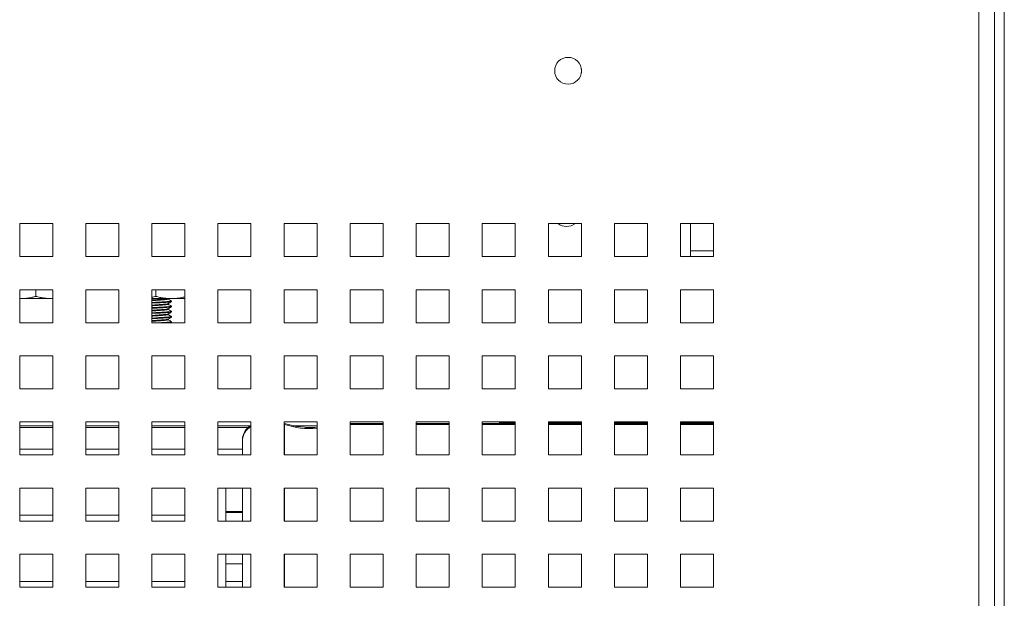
# Paper-space layout '5' of a CAD drawing. Header units: inches. Extents: x 1 to 109, y 1 to 85.
# Tile 16 of 58: x 56.67 to 60.4, y 22.73 to 24.92. Entities that reach past the tile are written whole.
import ezdxf

# ---------------------------------------------------------------- set-up
doc = ezdxf.new("R2010")
doc.units = ezdxf.units.IN
doc.header["$MEASUREMENT"] = 0

psp = doc.layouts.new('5')

# ---------------------------------------------------------------- linework, layer by layer
at = {"color": 7, "linetype": 'Continuous', "lineweight": 15, "ltscale": 5}
for p, q in [((60.3599, 26.7089), (60.3599, 16.787)), ((60.3007, 16.787), (60.3007, 26.6964)), ((60.3973, 22.1294), (60.3973, 25.9625)), ((58.7976, 24.7168), (58.7976, 24.7318)), ((56.6724, 24.1464), (56.6724, 24.0214)), ((56.7974, 24.1464), (56.6724, 24.1464)), ((56.7974, 24.0214), (56.7974, 24.1464)), ((56.9224, 24.1464), (56.9224, 24.0214)), ((57.0474, 24.1464), (56.9224, 24.1464)), ((57.0474, 24.0214), (57.0474, 24.1464)), ((57.1724, 24.1464), (57.1724, 24.0214)), ((57.2974, 24.1464), (57.1724, 24.1464)), ((57.2974, 24.0214), (57.2974, 24.1464)), ((57.4224, 24.1464), (57.4224, 24.0214)), ((57.5474, 24.1464), (57.4224, 24.1464)), ((57.5474, 24.0214), (57.5474, 24.1464)), ((57.6724, 24.1464), (57.6724, 24.0214)), ((57.7974, 24.1464), (57.6724, 24.1464)), ((57.7974, 24.0214), (57.7974, 24.1464)), ((57.9224, 24.1464), (57.9224, 24.0214)), ((58.0474, 24.1464), (57.9224, 24.1464)), ((58.0474, 24.0214), (58.0474, 24.1464)), ((58.1724, 24.1464), (58.1724, 24.0214)), ((58.2974, 24.1464), (58.1724, 24.1464)), ((58.2974, 24.0214), (58.2974, 24.1464)), ((58.4224, 24.1464), (58.4224, 24.0214)), ((58.5474, 24.1464), (58.4224, 24.1464)), ((58.5474, 24.0214), (58.5474, 24.1464)), ((58.6724, 24.1464), (58.6724, 24.0214)), ((58.7974, 24.1464), (58.6724, 24.1464)), ((58.7974, 24.0214), (58.7974, 24.1464)), ((58.9224, 24.1464), (58.9224, 24.0214)), ((59.0474, 24.1464), (58.9224, 24.1464)), ((59.0474, 24.0214), (59.0474, 24.1464)), ((59.1724, 24.1464), (59.1724, 24.0214)), ((59.2974, 24.1464), (59.1724, 24.1464)), ((59.2101, 24.0214), (59.2101, 24.1464)), ((59.2974, 24.0214), (59.2974, 24.1464)), ((59.2974, 24.0432), (59.2101, 24.0432)), ((56.6724, 24.0214), (56.7974, 24.0214)), ((56.9224, 24.0214), (57.0474, 24.0214)), ((57.1724, 24.0214), (57.2974, 24.0214)), ((57.4224, 24.0214), (57.5474, 24.0214)), ((57.6724, 24.0214), (57.7974, 24.0214)), ((57.9224, 24.0214), (58.0474, 24.0214)), ((58.1724, 24.0214), (58.2974, 24.0214)), ((58.4224, 24.0214), (58.5474, 24.0214)), ((58.6724, 24.0214), (58.7974, 24.0214)), ((58.9224, 24.0214), (59.0474, 24.0214)), ((59.1724, 24.0214), (59.2974, 24.0214)), ((56.6724, 23.8964), (56.6724, 23.7714)), ((56.7974, 23.8964), (56.6724, 23.8964)), ((56.7339, 23.8712), (56.7339, 23.8964)), ((56.7974, 23.7714), (56.7974, 23.8964)), ((56.9224, 23.8964), (56.9224, 23.7714)), ((57.0474, 23.8964), (56.9224, 23.8964)), ((57.0474, 23.7714), (57.0474, 23.8964)), ((57.1724, 23.8964), (57.1724, 23.7714)), ((57.2974, 23.8964), (57.1724, 23.8964)), ((57.187, 23.8712), (57.187, 23.8964)), ((57.2974, 23.7714), (57.2974, 23.8964)), ((57.4224, 23.8964), (57.4224, 23.7714)), ((57.5474, 23.8964), (57.4224, 23.8964)), ((57.5474, 23.7714), (57.5474, 23.8964)), ((57.6724, 23.8964), (57.6724, 23.7714)), ((57.7974, 23.8964), (57.6724, 23.8964)), ((57.7974, 23.7714), (57.7974, 23.8964)), ((57.9224, 23.8964), (57.9224, 23.7714)), ((58.0474, 23.8964), (57.9224, 23.8964)), ((58.0474, 23.7714), (58.0474, 23.8964)), ((58.1724, 23.8964), (58.1724, 23.7714)), ((58.2974, 23.8964), (58.1724, 23.8964)), ((58.2974, 23.7714), (58.2974, 23.8964)), ((58.4224, 23.8964), (58.4224, 23.7714)), ((58.5474, 23.8964), (58.4224, 23.8964)), ((58.5474, 23.7714), (58.5474, 23.8964)), ((58.6724, 23.8964), (58.6724, 23.7714)), ((58.7974, 23.8964), (58.6724, 23.8964)), ((58.7974, 23.7714), (58.7974, 23.8964)), ((58.9224, 23.8964), (58.9224, 23.7714)), ((59.0474, 23.8964), (58.9224, 23.8964)), ((59.0474, 23.7714), (59.0474, 23.8964)), ((59.1724, 23.8964), (59.1724, 23.7714)), ((59.2974, 23.8964), (59.1724, 23.8964)), ((59.2974, 23.7714), (59.2974, 23.8964)), ((56.6753, 23.8628), (56.6724, 23.8628)), ((56.7925, 23.8628), (56.6753, 23.8628)), ((56.7974, 23.863), (56.7925, 23.8628)), ((56.7974, 23.8628), (56.7925, 23.8628)), ((57.2456, 23.8628), (57.1724, 23.8628)), ((57.1724, 23.848), (57.187, 23.8488)), ((57.1724, 23.8456), (57.187, 23.8463)), ((57.187, 23.8463), (57.187, 23.8488)), ((57.2337, 23.861), (57.2337, 23.8628)), ((57.2337, 23.8414), (57.2337, 23.8437)), ((57.2974, 23.8628), (57.2456, 23.8628)), ((57.2464, 23.8512), (57.2464, 23.8537)), ((57.1724, 23.8285), (57.187, 23.8292)), ((57.1724, 23.826), (57.187, 23.8268)), ((57.1724, 23.8089), (57.187, 23.8097)), ((57.1724, 23.8065), (57.187, 23.8073)), ((57.187, 23.8268), (57.187, 23.8292)), ((57.187, 23.8073), (57.187, 23.8097)), ((57.2337, 23.8219), (57.2337, 23.8242)), ((57.2337, 23.8024), (57.2337, 23.8046)), ((57.2464, 23.8317), (57.2464, 23.8341)), ((57.2464, 23.8122), (57.2464, 23.8146)), ((56.6724, 23.7714), (56.7974, 23.7714)), ((56.9224, 23.7714), (57.0474, 23.7714)), ((57.1724, 23.7894), (57.187, 23.7902)), ((57.1724, 23.787), (57.187, 23.7877)), ((57.1724, 23.7714), (57.2974, 23.7714)), ((57.187, 23.7877), (57.187, 23.7902)), ((57.2337, 23.7829), (57.2337, 23.7851)), ((57.2436, 23.7714), (57.246, 23.7727)), ((57.2451, 23.7727), (57.2464, 23.7731)), ((57.2464, 23.7926), (57.2464, 23.7951)), ((57.2464, 23.7731), (57.2464, 23.7755)), ((57.4224, 23.7714), (57.5474, 23.7714)), ((57.6724, 23.7714), (57.7974, 23.7714)), ((57.9224, 23.7714), (58.0474, 23.7714)), ((58.1724, 23.7714), (58.2974, 23.7714)), ((58.4224, 23.7714), (58.5474, 23.7714)), ((58.6724, 23.7714), (58.7974, 23.7714)), ((58.9224, 23.7714), (59.0474, 23.7714)), ((59.1724, 23.7714), (59.2974, 23.7714)), ((56.6724, 23.6464), (56.6724, 23.5214)), ((56.7974, 23.6464), (56.6724, 23.6464)), ((56.7974, 23.5214), (56.7974, 23.6464)), ((56.9224, 23.6464), (56.9224, 23.5214)), ((57.0474, 23.6464), (56.9224, 23.6464)), ((57.0474, 23.5214), (57.0474, 23.6464)), ((57.1724, 23.6464), (57.1724, 23.5214)), ((57.2974, 23.6464), (57.1724, 23.6464)), ((57.2974, 23.5214), (57.2974, 23.6464)), ((57.4224, 23.6464), (57.4224, 23.5214)), ((57.5474, 23.6464), (57.4224, 23.6464)), ((57.5474, 23.5214), (57.5474, 23.6464)), ((57.6724, 23.6464), (57.6724, 23.5214)), ((57.7974, 23.6464), (57.6724, 23.6464)), ((57.7974, 23.5214), (57.7974, 23.6464)), ((57.9224, 23.6464), (57.9224, 23.5214)), ((58.0474, 23.6464), (57.9224, 23.6464)), ((58.0474, 23.5214), (58.0474, 23.6464)), ((58.1724, 23.6464), (58.1724, 23.5214)), ((58.2974, 23.6464), (58.1724, 23.6464)), ((58.2974, 23.5214), (58.2974, 23.6464)), ((58.4224, 23.6464), (58.4224, 23.5214)), ((58.5474, 23.6464), (58.4224, 23.6464)), ((58.5474, 23.5214), (58.5474, 23.6464)), ((58.6724, 23.6464), (58.6724, 23.5214)), ((58.7974, 23.6464), (58.6724, 23.6464)), ((58.7974, 23.5214), (58.7974, 23.6464)), ((58.9224, 23.6464), (58.9224, 23.5214)), ((59.0474, 23.6464), (58.9224, 23.6464)), ((59.0474, 23.5214), (59.0474, 23.6464)), ((59.1724, 23.6464), (59.1724, 23.5214)), ((59.2974, 23.6464), (59.1724, 23.6464)), ((59.2974, 23.5214), (59.2974, 23.6464)), ((56.6724, 23.5214), (56.7974, 23.5214)), ((56.9224, 23.5214), (57.0474, 23.5214)), ((57.1724, 23.5214), (57.2974, 23.5214)), ((57.4224, 23.5214), (57.5474, 23.5214)), ((57.6724, 23.5214), (57.7974, 23.5214)), ((57.9224, 23.5214), (58.0474, 23.5214)), ((58.1724, 23.5214), (58.2974, 23.5214)), ((58.4224, 23.5214), (58.5474, 23.5214)), ((58.6724, 23.5214), (58.7974, 23.5214)), ((58.9224, 23.5214), (59.0474, 23.5214)), ((59.1724, 23.5214), (59.2974, 23.5214)), ((56.6724, 23.3964), (56.6724, 23.2714)), ((56.7974, 23.3964), (56.6724, 23.3964)), ((56.7974, 23.2714), (56.7974, 23.3964)), ((56.9224, 23.3964), (56.9224, 23.2714)), ((57.0474, 23.3964), (56.9224, 23.3964)), ((57.0474, 23.2714), (57.0474, 23.3964)), ((57.1724, 23.3964), (57.1724, 23.2714)), ((57.2974, 23.3964), (57.1724, 23.3964)), ((57.2974, 23.2714), (57.2974, 23.3964)), ((57.4224, 23.3964), (57.4224, 23.2714)), ((57.5474, 23.3964), (57.4224, 23.3964)), ((57.5474, 23.2714), (57.5474, 23.3964)), ((57.6724, 23.3964), (57.6724, 23.2714)), ((57.7974, 23.3964), (57.6724, 23.3964)), ((57.7974, 23.2714), (57.7974, 23.3964)), ((57.9224, 23.3964), (57.9224, 23.2714)), ((58.0474, 23.3964), (57.9224, 23.3964)), ((58.0474, 23.2714), (58.0474, 23.3964)), ((58.1724, 23.3964), (58.1724, 23.2714)), ((58.2974, 23.3964), (58.1724, 23.3964)), ((58.2974, 23.2714), (58.2974, 23.3964)), ((58.4224, 23.3964), (58.4224, 23.2714)), ((58.5474, 23.3964), (58.4224, 23.3964)), ((58.4882, 23.3909), (58.4882, 23.3946)), ((58.5474, 23.3946), (58.4882, 23.3946)), ((58.5474, 23.2714), (58.5474, 23.3964)), ((58.6724, 23.3964), (58.6724, 23.2714)), ((58.7974, 23.3964), (58.6724, 23.3964)), ((58.7974, 23.3946), (58.6724, 23.3946)), ((58.7974, 23.2714), (58.7974, 23.3964)), ((58.9224, 23.3964), (58.9224, 23.2714)), ((59.0474, 23.3964), (58.9224, 23.3964)), ((59.0474, 23.3946), (58.9224, 23.3946)), ((59.0474, 23.2714), (59.0474, 23.3964)), ((59.1724, 23.3964), (59.1724, 23.2714)), ((59.2974, 23.3964), (59.1724, 23.3964)), ((59.2974, 23.3946), (59.1724, 23.3946)), ((59.2974, 23.2714), (59.2974, 23.3964)), ((56.6724, 23.3757), (56.7974, 23.3757)), ((56.9224, 23.3757), (57.0474, 23.3757)), ((57.1724, 23.3757), (57.2974, 23.3757)), ((57.4224, 23.3757), (57.5368, 23.3757)), ((57.6738, 23.3909), (57.6724, 23.3909)), ((57.6738, 23.3868), (57.6724, 23.3868)), ((57.6738, 23.3909), (57.6738, 23.3868)), ((57.6738, 23.3868), (57.6738, 23.2714)), ((57.7539, 23.3757), (57.7889, 23.3757)), ((58.0474, 23.3909), (57.9224, 23.3909)), ((58.0474, 23.3868), (57.9224, 23.3868)), ((58.2974, 23.3909), (58.1724, 23.3909)), ((58.2974, 23.3868), (58.1724, 23.3868)), ((58.5474, 23.3909), (58.4224, 23.3909)), ((58.5474, 23.3868), (58.4224, 23.3868)), ((58.7974, 23.3909), (58.6724, 23.3909)), ((58.7974, 23.3868), (58.6724, 23.3868)), ((59.0474, 23.3909), (58.9224, 23.3909)), ((59.0474, 23.3868), (58.9224, 23.3868)), ((59.2974, 23.3909), (59.1724, 23.3909)), ((59.2974, 23.3868), (59.1724, 23.3868)), ((57.5151, 23.3243), (57.5151, 23.3284)), ((57.5151, 23.2714), (57.5151, 23.3243)), ((56.7974, 23.2932), (56.6725, 23.2932)), ((56.6725, 23.2932), (56.6725, 23.2714)), ((57.0474, 23.2932), (56.9225, 23.2932)), ((56.9225, 23.2932), (56.9225, 23.2714)), ((57.2974, 23.2932), (57.1725, 23.2932)), ((57.1725, 23.2932), (57.1725, 23.2714)), ((57.5151, 23.2932), (57.4225, 23.2932)), ((57.4225, 23.2932), (57.4225, 23.2714)), ((56.6724, 23.2714), (56.7974, 23.2714)), ((56.9224, 23.2714), (57.0474, 23.2714)), ((57.1724, 23.2714), (57.2974, 23.2714)), ((57.4224, 23.2714), (57.5474, 23.2714)), ((57.6724, 23.2714), (57.7974, 23.2714)), ((57.9224, 23.2714), (58.0474, 23.2714)), ((58.1724, 23.2714), (58.2974, 23.2714)), ((58.4224, 23.2714), (58.5474, 23.2714)), ((58.6724, 23.2714), (58.7974, 23.2714)), ((58.9224, 23.2714), (59.0474, 23.2714)), ((59.1724, 23.2714), (59.2974, 23.2714)), ((56.6724, 23.1464), (56.6724, 23.0214)), ((56.7974, 23.1464), (56.6724, 23.1464)), ((56.7974, 23.0214), (56.7974, 23.1464)), ((56.9224, 23.1464), (56.9224, 23.0214)), ((57.0474, 23.1464), (56.9224, 23.1464)), ((57.0474, 23.0214), (57.0474, 23.1464)), ((57.1724, 23.1464), (57.1724, 23.0214)), ((57.2974, 23.1464), (57.1724, 23.1464)), ((57.2974, 23.0214), (57.2974, 23.1464)), ((57.4224, 23.1464), (57.4224, 23.0214)), ((57.5474, 23.1464), (57.4224, 23.1464)), ((57.4526, 23.0214), (57.4526, 23.1464)), ((57.5151, 23.0214), (57.5151, 23.1464)), ((57.5474, 23.0214), (57.5474, 23.1464)), ((57.6724, 23.1464), (57.6724, 23.0214)), ((57.7974, 23.1464), (57.6724, 23.1464)), ((57.6738, 23.1464), (57.6738, 23.0214)), ((57.7974, 23.0214), (57.7974, 23.1464)), ((57.9224, 23.1464), (57.9224, 23.0214)), ((58.0474, 23.1464), (57.9224, 23.1464)), ((58.0474, 23.0214), (58.0474, 23.1464)), ((58.1724, 23.1464), (58.1724, 23.0214)), ((58.2974, 23.1464), (58.1724, 23.1464)), ((58.2974, 23.0214), (58.2974, 23.1464)), ((58.4224, 23.1464), (58.4224, 23.0214)), ((58.5474, 23.1464), (58.4224, 23.1464)), ((58.5474, 23.0214), (58.5474, 23.1464)), ((58.6724, 23.1464), (58.6724, 23.0214)), ((58.7974, 23.1464), (58.6724, 23.1464)), ((58.7974, 23.0214), (58.7974, 23.1464)), ((58.9224, 23.1464), (58.9224, 23.0214)), ((59.0474, 23.1464), (58.9224, 23.1464)), ((59.0474, 23.0214), (59.0474, 23.1464)), ((59.1724, 23.1464), (59.1724, 23.0214)), ((59.2974, 23.1464), (59.1724, 23.1464)), ((59.2974, 23.0214), (59.2974, 23.1464)), ((57.5151, 23.0581), (57.4526, 23.0581)), ((56.6724, 23.0214), (56.7974, 23.0214)), ((56.7974, 23.0432), (56.6725, 23.0432)), ((56.6725, 23.0432), (56.6725, 23.0214)), ((56.9224, 23.0214), (57.0474, 23.0214)), ((57.0474, 23.0432), (56.9225, 23.0432)), ((56.9225, 23.0432), (56.9225, 23.0214)), ((57.1724, 23.0214), (57.2974, 23.0214)), ((57.2974, 23.0432), (57.1725, 23.0432)), ((57.1725, 23.0432), (57.1725, 23.0214)), ((57.4224, 23.0214), (57.5474, 23.0214)), ((57.5151, 23.054), (57.4526, 23.054)), ((57.6724, 23.0214), (57.7974, 23.0214)), ((57.9224, 23.0214), (58.0474, 23.0214)), ((58.1724, 23.0214), (58.2974, 23.0214)), ((58.4224, 23.0214), (58.5474, 23.0214)), ((58.6724, 23.0214), (58.7974, 23.0214)), ((58.9224, 23.0214), (59.0474, 23.0214)), ((59.1724, 23.0214), (59.2974, 23.0214)), ((56.6724, 22.8964), (56.6724, 22.7714)), ((56.7974, 22.8964), (56.6724, 22.8964)), ((56.7974, 22.7714), (56.7974, 22.8964)), ((56.9224, 22.8964), (56.9224, 22.7714)), ((57.0474, 22.8964), (56.9224, 22.8964)), ((57.0474, 22.7714), (57.0474, 22.8964)), ((57.1724, 22.8964), (57.1724, 22.7714)), ((57.2974, 22.8964), (57.1724, 22.8964)), ((57.2974, 22.7714), (57.2974, 22.8964)), ((57.4224, 22.8964), (57.4224, 22.7714)), ((57.5474, 22.8964), (57.4224, 22.8964)), ((57.4526, 22.7714), (57.4526, 22.8964)), ((57.5151, 22.7714), (57.5151, 22.8964)), ((57.5474, 22.7714), (57.5474, 22.8964)), ((57.6724, 22.8964), (57.6724, 22.7714)), ((57.7974, 22.8964), (57.6724, 22.8964)), ((57.6738, 22.8964), (57.6738, 22.7714)), ((57.7974, 22.7714), (57.7974, 22.8964)), ((57.9224, 22.8964), (57.9224, 22.7714)), ((58.0474, 22.8964), (57.9224, 22.8964)), ((58.0474, 22.7714), (58.0474, 22.8964)), ((58.1724, 22.8964), (58.1724, 22.7714)), ((58.2974, 22.8964), (58.1724, 22.8964)), ((58.2974, 22.7714), (58.2974, 22.8964)), ((58.4224, 22.8964), (58.4224, 22.7714)), ((58.5474, 22.8964), (58.4224, 22.8964)), ((58.5474, 22.7714), (58.5474, 22.8964)), ((58.6724, 22.8964), (58.6724, 22.7714)), ((58.7974, 22.8964), (58.6724, 22.8964)), ((58.7974, 22.7714), (58.7974, 22.8964)), ((58.9224, 22.8964), (58.9224, 22.7714)), ((59.0474, 22.8964), (58.9224, 22.8964)), ((59.0474, 22.7714), (59.0474, 22.8964)), ((59.1724, 22.8964), (59.1724, 22.7714)), ((59.2974, 22.8964), (59.1724, 22.8964)), ((59.2974, 22.7714), (59.2974, 22.8964)), ((57.4526, 22.8602), (57.5151, 22.8602)), ((56.6724, 22.7714), (56.7974, 22.7714)), ((56.7974, 22.7932), (56.6725, 22.7932)), ((56.6725, 22.7932), (56.6725, 22.7714)), ((56.9224, 22.7714), (57.0474, 22.7714)), ((57.0474, 22.7932), (56.9225, 22.7932)), ((56.9225, 22.7932), (56.9225, 22.7714)), ((57.1724, 22.7714), (57.2974, 22.7714)), ((57.2974, 22.7932), (57.1725, 22.7932)), ((57.1725, 22.7932), (57.1725, 22.7714)), ((57.4224, 22.7714), (57.5474, 22.7714)), ((57.5151, 22.7932), (57.4526, 22.7932)), ((57.6724, 22.7714), (57.7974, 22.7714)), ((57.9224, 22.7714), (58.0474, 22.7714)), ((58.1724, 22.7714), (58.2974, 22.7714)), ((58.4224, 22.7714), (58.5474, 22.7714)), ((58.6724, 22.7714), (58.7974, 22.7714)), ((58.9224, 22.7714), (59.0474, 22.7714)), ((59.1724, 22.7714), (59.2974, 22.7714))]:
    psp.add_line(p, q, dxfattribs=at)
at = {"color": 8, "linetype": 'Continuous', "lineweight": 15, "ltscale": 5}
for p, q in [((56.6724, 23.382), (56.7974, 23.382)), ((56.9224, 23.382), (57.0474, 23.382)), ((57.1724, 23.382), (57.2974, 23.382)), ((57.4224, 23.382), (57.5455, 23.382)), ((57.7068, 23.382), (57.7974, 23.382))]:
    psp.add_line(p, q, dxfattribs=at)
at = {"color": 7, "linetype": 'Continuous', "lineweight": 15, "ltscale": 25}
psp.add_circle((58.7472, 24.7243), 0.0509, dxfattribs=at)
for centre, radius, start, end in [((58.7413, 24.1948), 0.0588, 235.5153, 304.4847), ((57.5776, 23.3284), 0.0625, 118.8815, 180), ((57.5776, 23.3243), 0.0625, 118.8815, 180), ((57.7714, 23.6877), 0.3125, 251.8051, 274.784), ((57.7714, 23.6837), 0.3125, 251.8051, 274.784)]:
    psp.add_arc(centre, radius, start, end, dxfattribs=at)
at = {"color": 7, "linetype": 'Continuous', "lineweight": 15, "ltscale": 5}
for points, knots in [([(56.7339, 23.8712), (56.7291, 23.87), (56.7195, 23.8675), (56.7049, 23.8649), (56.6902, 23.8631), (56.6802, 23.8629), (56.6753, 23.8628)], [0, 0, 0, 0, 0.2481668, 0.4969002, 0.7479312, 1, 1, 1, 1]), ([(56.7925, 23.8628), (56.7879, 23.8629), (56.7788, 23.863), (56.7644, 23.8646), (56.7494, 23.8673), (56.7391, 23.8699), (56.7339, 23.8712)], [0, 0, 0, 0, 0.230454, 0.461779, 0.73046, 1, 1, 1, 1]), ([(57.187, 23.8712), (57.1822, 23.8699), (57.1774, 23.8686), (57.1725, 23.8677), (57.1724, 23.8677)], [0, 0, 0, 0, 0.986931, 1, 1, 1, 1]), ([(57.1724, 23.8576), (57.1772, 23.8579), (57.1879, 23.8586), (57.2054, 23.8597), (57.2206, 23.861), (57.2305, 23.862), (57.2318, 23.8627), (57.2324, 23.863)], [0, 0, 0, 0, 0.183081, 0.406156, 0.6351, 0.854962, 1, 1, 1, 1]), ([(57.1724, 23.8551), (57.1772, 23.8554), (57.1879, 23.8562), (57.2054, 23.8573), (57.2207, 23.8586), (57.2316, 23.8597), (57.233, 23.8606), (57.2337, 23.861)], [0, 0, 0, 0, 0.16922, 0.375405, 0.587015, 0.79023, 1, 1, 1, 1]), ([(57.1724, 23.838), (57.1772, 23.8384), (57.1879, 23.8391), (57.2054, 23.8402), (57.2207, 23.8415), (57.231, 23.8425), (57.2324, 23.8433), (57.233, 23.8436)], [0, 0, 0, 0, 0.176483, 0.391518, 0.61221, 0.824148, 1, 1, 1, 1]), ([(57.1724, 23.8356), (57.1772, 23.8359), (57.1879, 23.8366), (57.2054, 23.8377), (57.2207, 23.8391), (57.2316, 23.8402), (57.233, 23.841), (57.2337, 23.8414)], [0, 0, 0, 0, 0.16922, 0.375405, 0.587015, 0.790231, 1, 1, 1, 1]), ([(57.2456, 23.8628), (57.241, 23.8629), (57.2319, 23.863), (57.2176, 23.8646), (57.2026, 23.8673), (57.1922, 23.8699), (57.187, 23.8712)], [0, 0, 0, 0, 0.230463, 0.461779, 0.730462, 1, 1, 1, 1]), ([(57.187, 23.8488), (57.1947, 23.8492), (57.2103, 23.85), (57.2301, 23.8513), (57.2429, 23.8524), (57.2479, 23.8534), (57.2455, 23.8539), (57.2449, 23.854)], [0, 0, 0, 0, 0.230195, 0.466429, 0.693322, 0.927507, 1, 1, 1, 1]), ([(57.187, 23.8463), (57.1947, 23.8467), (57.2104, 23.8475), (57.2299, 23.8488), (57.2437, 23.8499), (57.2455, 23.8508), (57.2464, 23.8512)], [0, 0, 0, 0, 0.248187, 0.502885, 0.747511, 1, 1, 1, 1]), ([(57.2335, 23.8436), (57.2356, 23.8448), (57.2399, 23.8473), (57.2441, 23.8498), (57.2462, 23.851)], [0, 0, 0, 0, 0.499828, 1, 1, 1, 1]), ([(57.2459, 23.854), (57.2438, 23.8553), (57.2397, 23.8577), (57.2356, 23.86), (57.2337, 23.8612)], [0, 0, 0, 0, 0.521146, 1, 1, 1, 1]), ([(57.2462, 23.8343), (57.2441, 23.8356), (57.2399, 23.838), (57.2357, 23.8404), (57.2337, 23.8416)], [0, 0, 0, 0, 0.5077089, 1, 1, 1, 1]), ([(57.2974, 23.8696), (57.2949, 23.8689), (57.2876, 23.8671), (57.2752, 23.8649), (57.2605, 23.8631), (57.2506, 23.8629), (57.2456, 23.8628)], [0, 0, 0, 0, 0.148958, 0.430515, 0.71467, 1, 1, 1, 1]), ([(57.1724, 23.8185), (57.1772, 23.8188), (57.1879, 23.8196), (57.2054, 23.8207), (57.2207, 23.822), (57.2306, 23.823), (57.2319, 23.8237), (57.2325, 23.8239)], [0, 0, 0, 0, 0.1819995, 0.4037569, 0.6313484, 0.8499116, 1, 1, 1, 1]), ([(57.1724, 23.8161), (57.1772, 23.8164), (57.1879, 23.8171), (57.2054, 23.8182), (57.2207, 23.8195), (57.2316, 23.8206), (57.233, 23.8215), (57.2337, 23.8219)], [0, 0, 0, 0, 0.16922, 0.375405, 0.587015, 0.79023, 1, 1, 1, 1]), ([(57.1724, 23.799), (57.1772, 23.7993), (57.1879, 23.8), (57.2054, 23.8011), (57.2207, 23.8025), (57.2309, 23.8035), (57.2322, 23.8042), (57.2328, 23.8045)], [0, 0, 0, 0, 0.178139, 0.395191, 0.617955, 0.83188, 1, 1, 1, 1]), ([(57.1724, 23.7965), (57.1772, 23.7969), (57.1879, 23.7976), (57.2054, 23.7987), (57.2207, 23.8), (57.2316, 23.8011), (57.233, 23.802), (57.2337, 23.8024)], [0, 0, 0, 0, 0.169219, 0.375405, 0.587015, 0.79023, 1, 1, 1, 1]), ([(57.187, 23.8292), (57.1947, 23.8296), (57.2103, 23.8304), (57.2302, 23.8318), (57.2427, 23.8328), (57.2479, 23.8338), (57.2459, 23.8343), (57.2456, 23.8343)], [0, 0, 0, 0, 0.238351, 0.482954, 0.717885, 0.960367, 1, 1, 1, 1]), ([(57.187, 23.8268), (57.1947, 23.8272), (57.2104, 23.828), (57.2299, 23.8293), (57.2437, 23.8304), (57.2455, 23.8313), (57.2464, 23.8317)], [0, 0, 0, 0, 0.2481872, 0.5028847, 0.747511, 1, 1, 1, 1]), ([(57.187, 23.8097), (57.1947, 23.8101), (57.2103, 23.8109), (57.2302, 23.8122), (57.2428, 23.8133), (57.2479, 23.8143), (57.2456, 23.8148), (57.245, 23.815)], [0, 0, 0, 0, 0.231447, 0.468966, 0.697092, 0.932551, 1, 1, 1, 1]), ([(57.187, 23.8073), (57.1947, 23.8077), (57.2104, 23.8084), (57.2299, 23.8098), (57.2437, 23.8109), (57.2455, 23.8117), (57.2464, 23.8122)], [0, 0, 0, 0, 0.2481872, 0.5028847, 0.747511, 1, 1, 1, 1]), ([(57.2332, 23.8239), (57.2354, 23.8251), (57.2396, 23.8276), (57.2439, 23.8301), (57.246, 23.8313)], [0, 0, 0, 0, 0.499642, 1, 1, 1, 1]), ([(57.2334, 23.8045), (57.2356, 23.8057), (57.2398, 23.8082), (57.244, 23.8107), (57.2462, 23.8119)], [0, 0, 0, 0, 0.499884, 1, 1, 1, 1]), ([(57.246, 23.815), (57.2439, 23.8162), (57.2398, 23.8186), (57.2357, 23.821), (57.2337, 23.8221)], [0, 0, 0, 0, 0.516808, 1, 1, 1, 1]), ([(57.2461, 23.7954), (57.2439, 23.7966), (57.2398, 23.799), (57.2357, 23.8014), (57.2337, 23.8026)], [0, 0, 0, 0, 0.515998, 1, 1, 1, 1]), ([(57.1724, 23.7794), (57.1772, 23.7798), (57.1879, 23.7805), (57.2054, 23.7816), (57.2207, 23.7829), (57.2307, 23.7839), (57.2321, 23.7846), (57.2326, 23.7849)], [0, 0, 0, 0, 0.180019, 0.399363, 0.624478, 0.840662, 1, 1, 1, 1]), ([(57.1724, 23.777), (57.1772, 23.7773), (57.1879, 23.7781), (57.2054, 23.7791), (57.2207, 23.7805), (57.2316, 23.7816), (57.233, 23.7824), (57.2337, 23.7829)], [0, 0, 0, 0, 0.16922, 0.375405, 0.587015, 0.79023, 1, 1, 1, 1]), ([(57.187, 23.7902), (57.1947, 23.7906), (57.2103, 23.7914), (57.2302, 23.7927), (57.2428, 23.7938), (57.2479, 23.7948), (57.2456, 23.7953), (57.2452, 23.7954)], [0, 0, 0, 0, 0.233118, 0.472351, 0.702125, 0.939283, 1, 1, 1, 1]), ([(57.187, 23.7877), (57.1947, 23.7881), (57.2104, 23.7889), (57.2299, 23.7902), (57.2437, 23.7913), (57.2455, 23.7922), (57.2464, 23.7926)], [0, 0, 0, 0, 0.2481872, 0.5028847, 0.747511, 1, 1, 1, 1]), ([(57.2005, 23.7714), (57.2035, 23.7715), (57.2144, 23.7721), (57.2301, 23.7732), (57.2428, 23.7743), (57.2479, 23.7752), (57.2459, 23.7757), (57.2456, 23.7757)], [0, 0, 0, 0, 0.112003, 0.3971555, 0.6710318, 0.9537112, 1, 1, 1, 1]), ([(57.2333, 23.7849), (57.2355, 23.7861), (57.2397, 23.7886), (57.244, 23.7911), (57.2461, 23.7923)], [0, 0, 0, 0, 0.499666, 1, 1, 1, 1]), ([(57.2462, 23.7757), (57.2441, 23.777), (57.2399, 23.7794), (57.2357, 23.7818), (57.2337, 23.783)], [0, 0, 0, 0, 0.506866, 1, 1, 1, 1])]:
    psp.add_open_spline(points, degree=3, knots=knots, dxfattribs=at)

doc.saveas('drawing.dxf')
